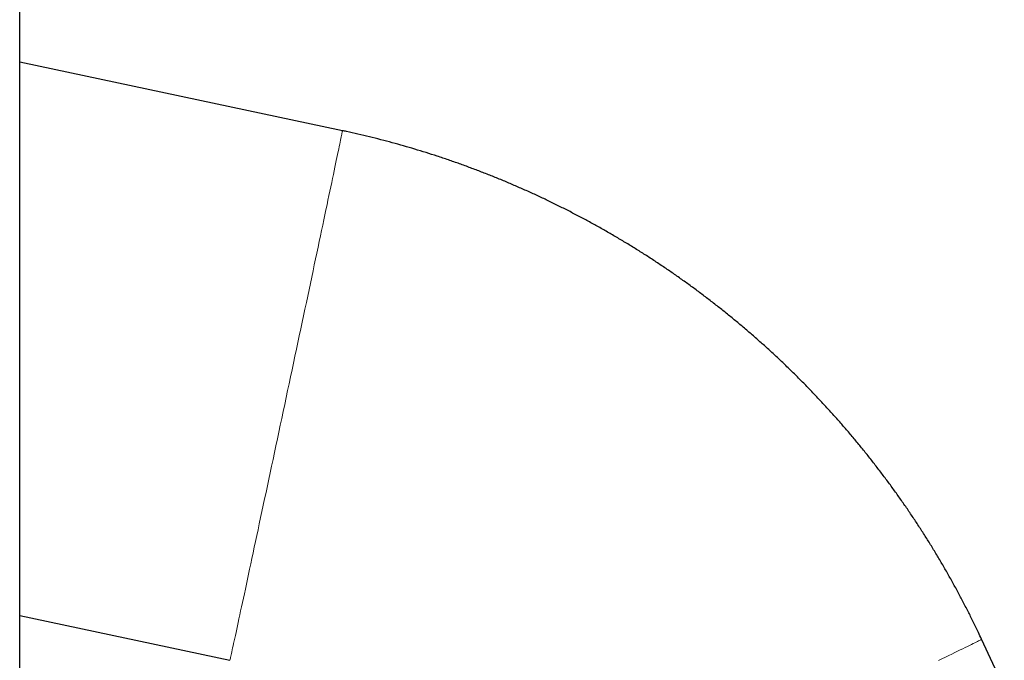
# Model space of a CAD drawing. Header units: millimetres. Extents: x 8 to 1010, y 12 to 2700.
# Tile 67 of 68: x 912 to 988, y 2509 to 2559. Entities that reach past the tile are written whole.
import ezdxf

# ---------------------------------------------------------------- set-up
doc = ezdxf.new("R2010")
doc.units = ezdxf.units.MM

msp = doc.modelspace()

# ---------------------------------------------------------------- linework, layer by layer
at = {"color": 7, "linetype": 'Continuous', "lineweight": 30}
for p, q in [((911.7, 1435.699), (911.7, 2573.097)), ((936.743, 2550.028), (911.7, 2555.351)), ((911.7, 2512.413), (928.011, 2508.946)), ((988.095, 2506.799), (986.329, 2510.587))]:
    msp.add_line(p, q, dxfattribs=at)
at = {"color": 8, "linetype": 'Continuous', "lineweight": 0, "flags": 128}
for points in [[(928.011, 2508.946), (928.012, 2508.949), (928.016, 2508.966), (928.024, 2508.997), (928.034, 2509.042), (928.048, 2509.101), (928.064, 2509.174), (928.084, 2509.261), (928.106, 2509.361), (928.131, 2509.476), (928.159, 2509.604), (928.19, 2509.746), (928.224, 2509.901), (928.261, 2510.07), (928.3, 2510.252), (928.343, 2510.447), (928.388, 2510.656), (928.436, 2510.877), (928.486, 2511.111), (928.54, 2511.357), (928.595, 2511.616), (928.654, 2511.888), (928.715, 2512.171), (928.778, 2512.466), (928.844, 2512.773), (928.913, 2513.091), (928.983, 2513.421), (929.057, 2513.761), (929.132, 2514.113), (929.21, 2514.474), (929.289, 2514.847), (929.371, 2515.229), (929.455, 2515.621), (929.541, 2516.022), (929.629, 2516.433), (929.719, 2516.853), (929.81, 2517.281), (929.904, 2517.717), (929.999, 2518.162), (930.095, 2518.615), (930.194, 2519.075), (930.293, 2519.542), (930.394, 2520.016), (930.497, 2520.496), (930.601, 2520.983), (930.706, 2521.475), (930.812, 2521.973), (930.919, 2522.476), (931.027, 2522.984), (931.137, 2523.496), (931.247, 2524.012), (931.357, 2524.532), (931.469, 2525.056), (931.581, 2525.582), (931.694, 2526.112), (931.807, 2526.643), (931.92, 2527.177), (932.034, 2527.712), (932.148, 2528.248), (932.262, 2528.785), (932.377, 2529.323), (932.491, 2529.861), (932.605, 2530.398), (932.719, 2530.935), (932.833, 2531.471), (932.947, 2532.005), (933.06, 2532.538), (933.172, 2533.069), (933.284, 2533.597), (933.396, 2534.123), (933.507, 2534.645), (933.617, 2535.163), (933.726, 2535.678), (933.834, 2536.189), (933.941, 2536.695), (934.047, 2537.196), (934.152, 2537.692), (934.256, 2538.182), (934.359, 2538.666), (934.46, 2539.144), (934.56, 2539.615), (934.658, 2540.079), (934.755, 2540.537), (934.85, 2540.986), (934.943, 2541.428), (935.035, 2541.861), (935.124, 2542.286), (935.212, 2542.702), (935.298, 2543.109), (935.382, 2543.507), (935.464, 2543.895), (935.544, 2544.274), (935.621, 2544.642), (935.697, 2545), (935.77, 2545.347), (935.841, 2545.683), (935.909, 2546.008), (935.975, 2546.322), (936.038, 2546.624), (936.099, 2546.915), (936.158, 2547.193), (936.214, 2547.46), (936.267, 2547.714), (936.317, 2547.956), (936.365, 2548.185), (936.41, 2548.401), (936.453, 2548.604), (936.492, 2548.794), (936.529, 2548.971), (936.563, 2549.135), (936.594, 2549.285), (936.622, 2549.422), (936.647, 2549.544), (936.67, 2549.654), (936.689, 2549.749), (936.705, 2549.83), (936.719, 2549.898), (936.729, 2549.951), (936.737, 2549.991), (936.741, 2550.016), (936.743, 2550.027), (936.743, 2550.028)], [(982.982, 2508.932), (983.258, 2509.065), (983.524, 2509.193), (983.779, 2509.315), (984.022, 2509.432), (984.254, 2509.544), (984.475, 2509.651), (984.683, 2509.752), (984.88, 2509.848), (985.065, 2509.938), (985.237, 2510.022), (985.397, 2510.101), (985.545, 2510.174), (985.68, 2510.241), (985.803, 2510.303), (985.913, 2510.358), (986.01, 2510.408), (986.095, 2510.451), (986.166, 2510.489), (986.225, 2510.52), (986.27, 2510.546), (986.303, 2510.565), (986.322, 2510.579), (986.329, 2510.586), (986.329, 2510.587)]]:
    msp.add_lwpolyline(points, dxfattribs=at)
at = {"color": 7, "linetype": 'Continuous', "lineweight": 30}
msp.add_open_spline([(986.329, 2510.587), (986.248, 2510.759), (986.038, 2511.207), (985.689, 2511.926), (985.281, 2512.742), (984.862, 2513.553), (984.434, 2514.359), (983.994, 2515.158), (983.545, 2515.952), (983.085, 2516.741), (982.615, 2517.523), (982.136, 2518.299), (981.646, 2519.069), (981.146, 2519.832), (980.637, 2520.589), (980.118, 2521.34), (979.589, 2522.084), (979.051, 2522.821), (978.504, 2523.55), (977.947, 2524.273), (977.381, 2524.989), (976.806, 2525.697), (976.221, 2526.398), (975.628, 2527.091), (975.026, 2527.777), (974.415, 2528.454), (973.795, 2529.124), (973.167, 2529.786), (972.531, 2530.44), (971.886, 2531.085), (971.233, 2531.723), (970.571, 2532.351), (969.902, 2532.971), (969.225, 2533.583), (968.54, 2534.186), (967.847, 2534.779), (967.147, 2535.364), (966.439, 2535.94), (965.724, 2536.507), (965.001, 2537.065), (964.272, 2537.613), (963.536, 2538.151), (962.792, 2538.681), (962.042, 2539.2), (961.286, 2539.71), (960.523, 2540.211), (959.753, 2540.701), (958.977, 2541.181), (958.195, 2541.652), (957.408, 2542.112), (956.614, 2542.562), (955.815, 2543.002), (955.01, 2543.432), (954.199, 2543.851), (953.383, 2544.26), (952.562, 2544.658), (951.736, 2545.046), (950.906, 2545.423), (950.07, 2545.789), (949.23, 2546.145), (948.385, 2546.49), (947.536, 2546.823), (946.682, 2547.146), (945.825, 2547.458), (944.963, 2547.759), (944.098, 2548.049), (943.229, 2548.328), (942.357, 2548.595), (941.481, 2548.851), (940.602, 2549.096), (939.72, 2549.33), (938.835, 2549.552), (937.947, 2549.763), (937.249, 2549.92), (936.847, 2550.006), (936.743, 2550.028)], degree=3, knots=[0, 0, 0, 0, 0.008713, 0.022606, 0.036499, 0.050392, 0.064285, 0.078178, 0.09207, 0.105963, 0.119856, 0.133749, 0.147642, 0.161535, 0.175428, 0.189321, 0.203214, 0.217107, 0.231, 0.244893, 0.258785, 0.272678, 0.286571, 0.300464, 0.314357, 0.32825, 0.342143, 0.356036, 0.369929, 0.383822, 0.397715, 0.411608, 0.425501, 0.439394, 0.453287, 0.46718, 0.481073, 0.494965, 0.508858, 0.522751, 0.536644, 0.550537, 0.56443, 0.578323, 0.592216, 0.606109, 0.620002, 0.633895, 0.647788, 0.661681, 0.675574, 0.689467, 0.70336, 0.717253, 0.731146, 0.745039, 0.758932, 0.772825, 0.786718, 0.800611, 0.814504, 0.828397, 0.84229, 0.856183, 0.870076, 0.883969, 0.897862, 0.911755, 0.925648, 0.939541, 0.953434, 0.967327, 0.98122, 0.995113, 1, 1, 1, 1], dxfattribs=at)

doc.saveas('drawing.dxf')
